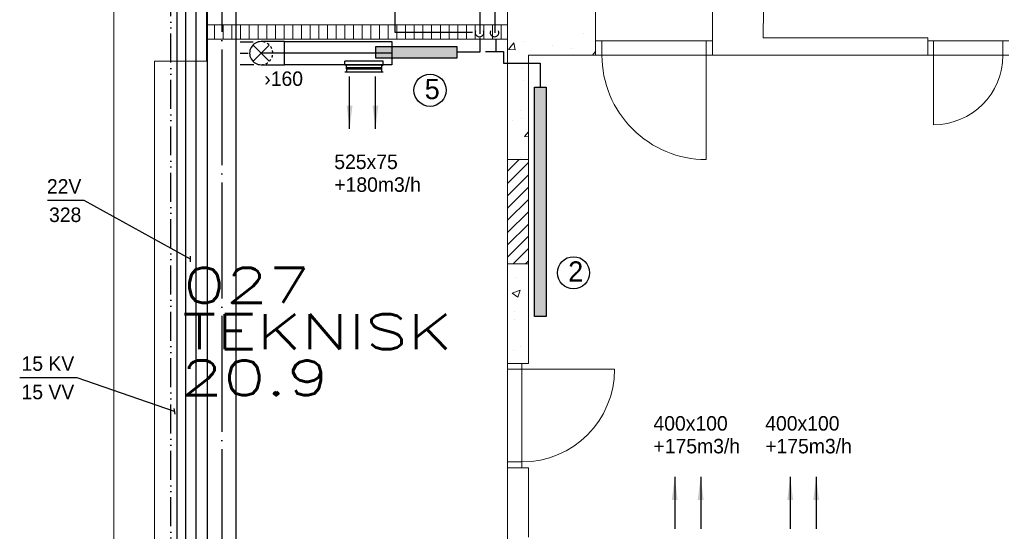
# Model space of a CAD drawing. Header units: millimetres. Extents: x 0 to 75740, y 0 to 52484.
# Tile 6 of 33: x 40041 to 48547, y 16645 to 21060. Entities that reach past the tile are written whole.
import ezdxf
from ezdxf.enums import TextEntityAlignment as Align

# ---------------------------------------------------------------- set-up
doc = ezdxf.new("R2010")
doc.units = ezdxf.units.MM
doc.header["$LTSCALE"] = 50
doc.header["$MEASUREMENT"] = 0
doc.header["$PDMODE"] = 1
for name, pattern in [('2V-CENT', [23, 20, -1.5, 0, -1.5]), ('V-GOMD', [0.8, 0.4, -0.4]), ('V-KU', [2, 1, 1]), ('V-KV', [2, 1, 1]), ('V-V', [2, 1, 1]), ('V-VV', [8, 5, -1, 0, -1, 0, -1])]:
    doc.linetypes.add(name, pattern=pattern)
doc.layers.get('0').update_dxf_attribs({"linetype": 'CONTINUOUS'})
for name, color, linetype in [('20600A200D001$0$832 Rominfo', 7, 'CONTINUOUS'), ('20600A200D001$0$A12-HEL4', 251, 'CONTINUOUS'), ('20600A200D001$0$A24-HEL1', 251, 'CONTINUOUS'), ('20600A200D001$0$A24-HEL2', 251, 'CONTINUOUS'), ('20600A200D001$0$A24-HEL3', 251, 'CONTINUOUS'), ('20600A200D001$0$A24-SKR1', 251, 'CONTINUOUS'), ('V060-', 3, 'CONTINUOUS'), ('V061-', 1, 'CONTINUOUS'), ('V070-', 3, 'CONTINUOUS'), ('V071-', 1, 'CONTINUOUS'), ('V080-', 3, 'CONTINUOUS'), ('V081-', 1, 'CONTINUOUS'), ('V100', 1, 'CONTINUOUS'), ('V100-', 6, 'CONTINUOUS'), ('V101-', 1, 'CONTINUOUS')]:
    doc.layers.add(name, color=color, linetype=linetype)
doc.styles.add('20600A200D001$0$Standard', font='simplex.shx')
doc.styles.add('FISO', font='fiso')
doc.styles.add('SIMPLEX', font='SIMPLEX')

# ---------------------------------------------------------------- blocks, each defined once
blk = doc.blocks.new('K1A', base_point=(16237, 22591.5))
at = {"color": 0, "linetype": 'ByBlock'}
blk.add_line((16237, 22592), (16237, 22591), dxfattribs=at)
blk = doc.blocks.new('21A', base_point=(16237, 22591.5))
blk.add_point((16237, 22591.5))
at = {"color": 0, "linetype": 'ByBlock'}
blk.add_blockref('K1A', (16237, 22591.5), dxfattribs=at)
at = {"style": 'SIMPLEX', "flags": 3}
blk.add_attdef('0', (16237, 22591.5), '', height=1, dxfattribs=at)
blk = doc.blocks.new('VAGG_P', base_point=(16250.5, 22586.5))
for p, q in [((16250, 22587.5), (16251, 22587.5)), ((16250, 22587.5), (16250, 22586.5)), ((16251, 22587.5), (16251, 22586.5))]:
    blk.add_line(p, q)
at = {"color": 6}
blk.add_line((16249.95, 22586.5), (16251.05, 22586.5), dxfattribs=at)
blk = doc.blocks.new('V420', base_point=(455, 404.5))
blk.add_line((455, 404.5), (464, 404.5))
blk.add_solid([(455, 404.5), (459, 405), (459, 404)])
blk = doc.blocks.new('V421', base_point=(455.5, 404.5))
at = {"rotation": 180}
blk.add_blockref('V420', (464.5, 404.5), dxfattribs=at)
blk = doc.blocks.new('C3A', base_point=(16246, 22590.5))
at = {"color": 0, "linetype": 'ByBlock'}
blk.add_line((16247, 22590.5), (16246, 22590.5), dxfattribs=at)
blk = doc.blocks.new('K3A', base_point=(16246, 22590.5))
at = {"color": 0, "linetype": 'ByBlock'}
for p, q in [((16246, 22591), (16247, 22591)), ((16247, 22591), (16247, 22590)), ((16247, 22590), (16246, 22590))]:
    blk.add_line(p, q, dxfattribs=at)
blk = doc.blocks.new('33A', base_point=(16246, 22590.5))
blk.add_point((16247, 22590.5))
at = {"color": 0, "linetype": 'ByBlock'}
blk.add_blockref('K3A', (16246, 22590.5), dxfattribs=at)
at = {"color": 1, "linetype": '2V-CENT'}
blk.add_blockref('C3A', (16246, 22590.5), dxfattribs=at)
at = {"style": 'SIMPLEX', "flags": 3}
blk.add_attdef('0', (16246, 22590.5), '', height=1, dxfattribs=at)
blk = doc.blocks.new('TLCG90', base_point=(0, 5))
at = {"color": 1, "linetype": 'V-GOMD'}
for p, q in [((-0.346, 5.346), (0.346, 4.654)), ((-0.346, 4.654), (0.346, 5.346))]:
    blk.add_line(p, q, dxfattribs=at)
blk = doc.blocks.new('CBOJ90_NB', base_point=(86107.402, 31352.24))
at = {"color": 0, "linetype": 'ByBlock'}
blk.add_line((86106.402, 31352.24), (86107.402, 31352.24), dxfattribs=at)
blk = doc.blocks.new('RADN')
at = {"color": 0}
for p, q in [((-0.5, -1), (-0.5, 0)), ((-0.5, 0), (0.5, 0)), ((0.5, 0), (0.5, -1)), ((0.5, -1), (-0.5, -1))]:
    blk.add_line(p, q, dxfattribs=at)
blk = doc.blocks.new('20600A200D001')
at = {"layer": '20600A200D001$0$A12-HEL4', "linetype": 'Continuous', "lineweight": 0}
for points in [[(54855, 13613.6), (54855, 50230.4)], [(60463.9, 20903.6), (60480.3, 22403.8)], [(55655, 20703.6), (55655, 21203.6)], [(58255.2, 21153.6), (58255.2, 19853.6)], [(59016.1, 21153.6), (59016.1, 20753.6)], [(60026.1, 21153.6), (60026.1, 20753.6)], [(61885.2, 20903.6), (60462.8, 20903.6)], [(61885.2, 20753.6), (61885.2, 20903.6)], [(59016.1, 20753.6), (58435.2, 20753.6)], [(58435.2, 20753.6), (58435.2, 19853.6)], [(61885.2, 20753.6), (60026.1, 20753.6)], [(55205, 14013.6), (55205, 20703.6)], [(55205, 20703.6), (55655, 20703.6)], [(55655, 20703.6), (55205, 20703.6)], [(58435.2, 19853.6), (58255.2, 19853.6)], [(58435.2, 18953.6), (58255.2, 18953.6)], [(58255.2, 18953.6), (58255.2, 18093.6)], [(58435.2, 18953.6), (58435.2, 18093.6)], [(58435.2, 18093.6), (58255.2, 18093.6)], [(58435.2, 17193.6), (58255.2, 17193.6)], [(58255.2, 17193.6), (58255.2, 14013.6)], [(58435.2, 17193.6), (58435.2, 16593.6)]]:
    blk.add_lwpolyline(points, dxfattribs=at)
at = {"layer": '20600A200D001$0$A24-HEL1', "linetype": 'Continuous', "lineweight": 0}
for points in [[(60026.1, 20878.6), (59016.1, 20878.6)], [(59071.1, 20753.6), (59071.1, 20878.6)], [(59971.1, 20878.6), (59971.1, 20753.6)], [(62585.2, 20878.6), (61885.2, 20878.6)], [(61935.2, 20753.6), (61935.2, 20878.6)], [(62535.2, 20753.6), (62535.2, 20878.6)], [(60026.1, 20753.6), (59016.1, 20753.6)], [(59971.1, 20753.6), (59971.1, 19853.6)], [(62585.2, 20753.6), (61885.2, 20753.6)], [(61935.2, 20753.6), (61935.2, 20153.6)], [(58255.2, 18093.6), (58255.2, 17193.6)], [(58255.2, 18043.6), (58380.2, 18043.6)], [(58380.2, 18093.6), (58380.2, 17193.6)], [(58380.2, 18043.6), (59180.2, 18043.6)], [(58255.2, 17243.6), (58380.2, 17243.6)]]:
    blk.add_lwpolyline(points, dxfattribs=at)
for centre, radius, start, end in [((59971.1, 20753.6), 900, 179.99988, 270), ((61935.2, 20753.6), 600, 270, 359.99987), ((58380.2, 18043.6), 800, 270, 360)]:
    blk.add_arc(centre, radius, start, end, dxfattribs=at)
at = {"layer": '20600A200D001$0$A24-HEL2', "linetype": 'Continuous', "lineweight": 0}
for points in [[(58255.2, 21016.1), (55655, 21016.1)], [(58255.2, 20891.1), (55655, 20891.1)]]:
    blk.add_lwpolyline(points, dxfattribs=at)
at = {"layer": '20600A200D001$0$A24-HEL3', "linetype": 'Continuous', "lineweight": 0}
for points in [[(58255.2, 19853.6), (58255.2, 18953.6)], [(58435.2, 19853.6), (58435.2, 18953.6)]]:
    blk.add_lwpolyline(points, dxfattribs=at)
at = {"layer": '20600A200D001$0$A24-SKR1', "linetype": 'Continuous', "lineweight": 0}
for points in [[(55725, 20891.1), (55725, 21016.1)], [(55800, 20891.1), (55800, 21016.1)], [(55875, 20891.1), (55875, 21016.1)], [(55950, 20891.1), (55950, 21016.1)], [(56025, 20891.1), (56025, 21016.1)], [(56100, 20891.1), (56100, 21016.1)], [(56175, 20891.1), (56175, 21016.1)], [(56250, 20891.1), (56250, 21016.1)], [(56325, 20891.1), (56325, 21016.1)], [(56400, 20891.1), (56400, 21016.1)], [(56475, 20891.1), (56475, 21016.1)], [(56550, 20891.1), (56550, 21016.1)], [(56625, 20891.1), (56625, 21016.1)], [(56700, 20891.1), (56700, 21016.1)], [(56775, 20891.1), (56775, 21016.1)], [(56850, 20891.1), (56850, 21016.1)], [(56925, 20891.1), (56925, 21016.1)], [(57000, 20891.1), (57000, 21016.1)], [(57075, 20891.1), (57075, 21016.1)], [(57150, 20891.1), (57150, 21016.1)], [(57225, 20891.1), (57225, 21016.1)], [(57300, 20891.1), (57300, 21016.1)], [(57375, 20891.1), (57375, 21016.1)], [(57450, 20891.1), (57450, 21016.1)], [(57525, 20891.1), (57525, 21016.1)], [(57600, 20891.1), (57600, 21016.1)], [(57675, 20891.1), (57675, 21016.1)], [(57750, 20891.1), (57750, 21016.1)], [(57825, 20891.1), (57825, 21016.1)], [(57900, 20891.1), (57900, 21016.1)], [(57975, 20891.1), (57975, 21016.1)], [(58050, 20891.1), (58050, 21016.1)], [(58125, 20891.1), (58125, 21016.1)], [(58200, 20891.1), (58200, 21016.1)], [(58915.6, 20940.3), (58915.6, 20940.3)], [(58262.6, 20804.5), (58310.8, 20862)], [(58278.3, 20838.1), (58278.3, 20838.1)], [(58322.4, 20799.3), (58310.8, 20861.9)], [(58402.1, 20869.9), (58402.1, 20869.9)], [(58262.6, 20804.5), (58322.4, 20799.3)], [(58643.7, 20837.6), (58643.7, 20837.6)], [(58812.1, 20815.5), (58812.1, 20815.5)], [(58989.8, 20753.6), (59016.1, 20784.9)], [(58384.4, 20638.5), (58384.4, 20638.5)], [(58255.2, 20578.4), (58255.6, 20578.6)], [(58255.2, 20577.3), (58255.7, 20578.6)], [(58390, 20537), (58390, 20537)], [(58371.7, 20277), (58371.7, 20277)], [(58294.4, 20192.8), (58294.4, 20192.8)], [(58377.8, 20204.1), (58377.8, 20204.1)], [(58401.4, 20052.3), (58435.2, 20092.7)], [(58401.4, 20052.3), (58435.2, 20049.4)], [(58258.8, 19921.3), (58258.8, 19921.3)], [(58255.2, 19753.3), (58355.5, 19853.6)], [(58255.2, 19647.2), (58435.2, 19827.2)], [(58365.7, 19871.2), (58365.7, 19871.2)], [(58255.2, 19541.1), (58435.2, 19721.1)], [(58255.2, 19435.1), (58435.2, 19615.1)], [(58255.2, 19329), (58435.2, 19509)], [(58255.2, 19222.9), (58435.2, 19402.9)], [(58255.2, 19116.9), (58435.2, 19296.9)], [(58255.2, 19010.8), (58435.2, 19190.8)], [(58304.1, 18953.6), (58435.2, 19084.7)], [(58410.1, 18953.6), (58435.2, 18978.7)], [(58329.7, 18832.4), (58329.7, 18832.4)], [(58295.9, 18698.8), (58365.9, 18725.7)], [(58345.7, 18665.2), (58365.9, 18725.6)], [(58255.9, 18655), (58255.9, 18655)], [(58295.9, 18698.8), (58345.6, 18665.3)], [(58317, 18539.6), (58317, 18539.6)], [(58317, 18470.9), (58317, 18470.9)], [(58304.9, 18206.7), (58304.9, 18206.7)], [(58363.9, 18243.4), (58363.9, 18243.4)], [(58432.6, 18126.4), (58432.6, 18126.4)]]:
    blk.add_lwpolyline(points, dxfattribs=at)
at = {"layer": '20600A200D001$0$832 Rominfo', "linetype": 'Continuous', "style": '20600A200D001$0$Standard', "width": 1.428571}
for s, p in [('027', (55452.1, 18617.5)), ('TEKNISK ', (55446.9, 18217.5)), ('20.9', (55430.7, 17819.3))]:
    blk.add_text(s, height=300, dxfattribs=at).set_placement(p)

msp = doc.modelspace()

# ---------------------------------------------------------------- linework, layer by layer
at = {"layer": 'V060-', "linetype": 'Continuous'}
for p, q in [((41662, 32305.5), (41662, 13787.5)), ((41912, 13787.5), (41912, 32305.5)), ((41946.5, 20870.4), (42059.1, 20870.4)), ((42327.5, 20871.4), (42127.5, 20871.4)), ((42327.5, 20871.4), (43256.2, 20871.4)), ((42327.5, 20671.4), (42327.5, 20871.4)), ((42063.9, 20670.4), (41946.5, 20670.4)), ((42127.5, 20671.4), (42327.5, 20671.4)), ((43256.2, 20671.4), (42327.5, 20671.4)), ((42865.4, 20646.6, -860), (42865.4, 20668.8, -860)), ((43165.4, 20668.8, -860), (43165.4, 20646.6, -860))]:
    msp.add_line(p, q, dxfattribs=at)
at = {"layer": 'V060-', "color": 1, "linetype": '2V-CENT'}
for p, q in [((41787, 32305.5), (41787, 15472.7)), ((41946.5, 20770.4), (42013.6, 20770.4)), ((43256.2, 20771.4), (42327.5, 20771.4))]:
    msp.add_line(p, q, dxfattribs=at)
at = {"layer": 'V060-'}
for p, q in [((42850.5, 20668.8, -860), (42850.5, 20701.7, -860)), ((43180.4, 20701.7, -860), (42850.5, 20701.7, -860)), ((42865.4, 20668.8, -860), (42850.5, 20668.8, -860)), ((43165.4, 20668.8, -860), (42865.4, 20668.8, -860)), ((43165.4, 20668.8, -860), (43180.4, 20668.8, -860)), ((43180.4, 20668.8, -860), (43180.4, 20701.7, -860))]:
    msp.add_line(p, q, dxfattribs=at)
at = {"layer": 'V060-', "linetype": 'Continuous'}
msp.add_arc((42127.5, 20771.4), 100, 89.99993, 269.99993, dxfattribs=at)
at = {"layer": 'V060-', "linetype": 'V-GOMD'}
msp.add_arc((42127.5, 20771.4), 100, 269.99993, 449.99993, dxfattribs=at)
at = {"layer": 'V080-', "linetype": 'V-VV'}
msp.add_line((41346.7, 14287.1), (41346.7, 32487.6), dxfattribs=at)
at = {"layer": 'V080-', "linetype": 'V-KV'}
msp.add_line((41401.4, 14231.7), (41401.4, 32432.9), dxfattribs=at)
at = {"layer": 'V081-'}
for p, q in [((40537.7, 17969.8), (40041.5, 17969.8)), ((41379.2, 17679.2), (40537.7, 17969.8)), ((41384, 17654.7), (41374.5, 17703.8))]:
    msp.add_line(p, q, dxfattribs=at)
at = {"layer": 'V100'}
for centre in [(43585.8, 20451.1), (44825.1, 18876)]:
    msp.add_circle(centre, 138.8, dxfattribs=at)
for points in [[(43117.7, 20828.8), (43117.7, 20728.8), (43817.7, 20828.8), (43817.7, 20728.8)], [(44488.8, 18498.5), (44588.8, 18498.5), (44488.8, 20478.5), (44588.8, 20478.5)]]:
    msp.add_trace(points, dxfattribs=at)
at = {"layer": 'V100-', "linetype": 'V-V'}
for p, q in [((44145.5, 21355.9), (44145.5, 20946.6)), ((44014.8, 21273.7), (44014.8, 20938.2)), ((43285.2, 20949.7), (43285.2, 21131.7)), ((43951.7, 20949.7), (43285.2, 20949.7)), ((44018.9, 20781.8), (44018.9, 20904.9)), ((44153.3, 20888.1), (44153.3, 20784.6)), ((43817.3, 20781.8), (44018.9, 20781.8)), ((44063.7, 20784.6), (44153.3, 20784.6)), ((44153.3, 20784.6), (44220.6, 20784.6)), ((44220.6, 20784.6), (44220.6, 20686.6)), ((44220.6, 20686.6), (44537, 20686.6)), ((44537, 20686.6), (44537, 20482.3))]:
    msp.add_line(p, q, dxfattribs=at)
at = {"layer": 'V100-', "linetype": 'V-KU'}
for p, q in [((41562.2, 21330.9), (41562.2, 14251.8)), ((41474.9, 21248.7), (41474.9, 14251.8))]:
    msp.add_line(p, q, dxfattribs=at)
at = {"layer": 'V100-', "color": 1}
for centre in [(44012.9, 20949.9), (44142.5, 20949.9)]:
    msp.add_arc(centre, 37.5, 155.48384, 384.51616, dxfattribs=at)
at = {"layer": 'V101-'}
for p, q in [((40598.9, 19499.1), (40281.1, 19499.1)), ((41516.9, 18994.4), (40598.9, 19499.1)), ((41517.4, 18969.4), (41516.4, 19019.4))]:
    msp.add_line(p, q, dxfattribs=at)

# ---------------------------------------------------------------- block references
at = {"layer": 'V060-'}
msp.add_blockref('20600A200D001', (-14000, 0), dxfattribs=at)
at = {"layer": 'V060-', "xscale": 200, "yscale": 200, "zscale": 200}
msp.add_blockref('TLCG90', (42127.5, 20771.4), dxfattribs=at)
at = {"layer": 'V060-', "linetype": 'Continuous', "xscale": 200, "yscale": 200, "zscale": 200}
msp.add_blockref('21A', (43255.5, 20772), dxfattribs=at)
at = {"layer": 'V060-', "color": 1, "linetype": '2V-CENT', "xscale": 200.0000000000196, "yscale": 200.0000000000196, "zscale": 200.0000000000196, "rotation": 180}
msp.add_blockref('CBOJ90_NB', (42127.5, 20771.4), dxfattribs=at)
at = {"layer": 'V070-', "xscale": 300, "yscale": 25, "zscale": 300}
msp.add_blockref('VAGG_P', (43015.4, 20611.6, -860), dxfattribs=at)
at = {"layer": 'V070-', "linetype": 'Continuous', "xscale": 10, "yscale": 300, "zscale": 10, "rotation": 90}
msp.add_blockref('33A', (43015.4, 20636.6, -860), dxfattribs=at)
at = {"layer": 'V070-', "xscale": 50, "yscale": 50, "zscale": 50}
for p, rotation in [((42890.9, 20569.7, -860), 270), ((43115, 20569.7, -860), 270), ((45699.7, 16665.7), 90), ((45923.8, 16665.7), 90), ((46697.3, 16665.7), 90), ((46921.4, 16665.7), 90)]:
    msp.add_blockref('V421', p, dxfattribs=dict(at, rotation=rotation))
at = {"layer": 'V100', "xscale": 700, "yscale": 100, "zscale": 700}
msp.add_blockref('RADN', (43467.7, 20828.8), dxfattribs=at)
at = {"layer": 'V100', "xscale": 1980, "yscale": 100, "zscale": 1980, "rotation": 90}
msp.add_blockref('RADN', (44488.8, 19488.5), dxfattribs=at)

# ---------------------------------------------------------------- texts
at = {"layer": 'V061-', "color": 1, "style": 'FISO'}
msp.add_text('›160', height=125, dxfattribs=at).set_placement((42154.2, 20489))
at = {"layer": 'V071-', "color": 1, "style": 'FISO'}
for s, p in [('525x75', (42759, 19771.2)), ('+180m3/h', (42759, 19574.7)), ('400x100', (45516, 17513.9)), ('400x100', (46481.5, 17513.9)), ('+175m3/h', (45516, 17317.4)), ('+175m3/h', (46481.5, 17317.4))]:
    msp.add_text(s, height=125, dxfattribs=at).set_placement(p)
at = {"layer": 'V081-', "color": 1, "style": 'FISO'}
for s, p in [('15 KV', (40512.7, 18029.8)), ('15 VV', (40512.7, 17784.8))]:
    msp.add_text(s, height=125, dxfattribs=at).set_placement(p, align=Align.RIGHT)
at = {"layer": 'V100', "color": 3, "style": 'FISO'}
for s, p in [('5', (43539.8, 20374.5)), ('2', (44779.1, 18799.4))]:
    msp.add_text(s, height=175, dxfattribs=at).set_placement(p)
at = {"layer": 'V101-', "color": 1, "style": 'FISO'}
for s, p in [('22V', (40573.9, 19559.1)), ('328', (40573.9, 19314.1))]:
    msp.add_text(s, height=125, dxfattribs=at).set_placement(p, align=Align.RIGHT)

doc.saveas('drawing.dxf')
